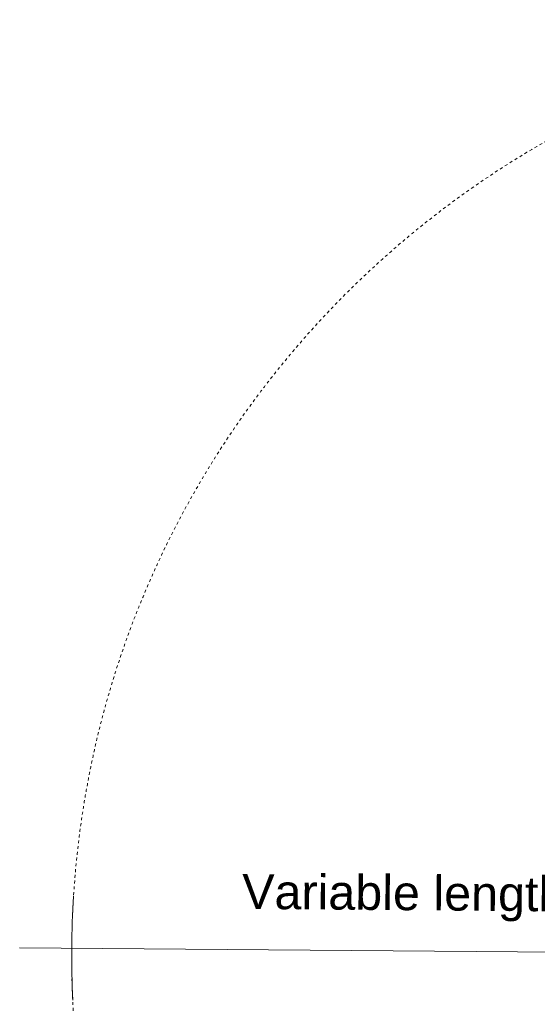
# Model space of a CAD drawing. Header units: millimetres. Extents: x -4228 to 3708, y -1329 to 7565.
# Tile 19 of 38: x -4228 to -3691, y 6544 to 7565. Entities that reach past the tile are written whole.
import ezdxf

# ---------------------------------------------------------------- set-up
doc = ezdxf.new("R2010")
doc.units = ezdxf.units.MM
doc.linetypes.add('Dash', pattern=[6, 3, -3])
doc.layers.add('A-ANNO-DIMS', color=7, linetype='Dash', lineweight=15, true_color=0xd2d2d2)
doc.layers.add('A-ANNO-DIMS-18', color=7, linetype='Continuous', lineweight=9)
doc.styles.add('Arial', font='arial.ttf', dxfattribs={"height": 36})
doc.dimstyles.new('Radial_-_3mm_Arial', dxfattribs={"dimscale": 304.8, "dimtxt": 36.729338, "dimasz": 0, "dimexe": 0.177165, "dimexo": 0, "dimgap": 0.103346, "dimtad": 1, "dimjust": 3, "dimdec": 0, "dimzin": 0, "dimdsep": 46, "dimtxsty": 'Arial', "dimblk1": 'NONE', "dimblk2": 'NONE', "dimsah": 1, "dimcen": 0.09, "dimdle": 0.177165, "dimadec": 0, "dimazin": 0, "dimtfac": 1, "dimtdec": 4, "dimtix": 1, "dimtmove": 0, "dimatfit": 2, "dimfxl": 1, "dimtvp": 1, "dimtfill": 1, "dimtolj": 1, "dimtzin": 0, "dimarcsym": 2})

# ---------------------------------------------------------------- blocks, each defined once
blk = doc.blocks.new('DIMBLOCK1-Planta_PDF')
at = {"layer": 'A-ANNO-DIMS-18', "color": 8, "true_color": 0x808080}
blk.add_line((-3202.8, 6594.1), (-4227.8, 6602.6), dxfattribs=at)
blk.add_arc((-3202.8, 6594.1), 971, 176.3391, 182.7119, dxfattribs=at)
at = {"layer": 'A-ANNO-DIMS-18', "color": 0, "insert": (-3996.7, 6678.9), "char_height": 36, "width": 741.82, "attachment_point": 1, "rotation": 359.5255, "line_spacing_factor": 0.941778, "style": 'Arial', "bg_fill": 3, "box_fill_scale": 1.25, "bg_fill_color": 256, "bg_fill_true_color": 13158600, "bg_fill_transparency": 0}
blk.add_mtext('Variable length and position', dxfattribs=at)
blk = doc.blocks.new('_None')

msp = doc.modelspace()

# ---------------------------------------------------------------- linework, layer by layer
at = {"layer": 'A-ANNO-DIMS', "color": 7, "true_color": 0xf0f0f0}
msp.add_circle((-3202.8, 6594.1), 971, dxfattribs=at)

# ---------------------------------------------------------------- next in the draw order: dimensions: what is measured, and where the dimension line sits
at = {"layer": 'A-ANNO-DIMS', "color": 8, "linetype": 'Continuous', "lineweight": 9, "true_color": 0x808080}
dim = msp.add_radius_dim(center=(-3202.8, 6594.1), mpoint=(-4173.8, 6602.2), text='Variable length and position', dimstyle='Radial_-_3mm_Arial', override={"dimpost": 'R <>'}, dxfattribs=at)
dim.commit()
dim.dimension.update_dxf_attribs({"geometry": 'DIMBLOCK1-Planta_PDF', "text_midpoint": (-3687.8, 6652.9)})

doc.saveas('drawing.dxf')
